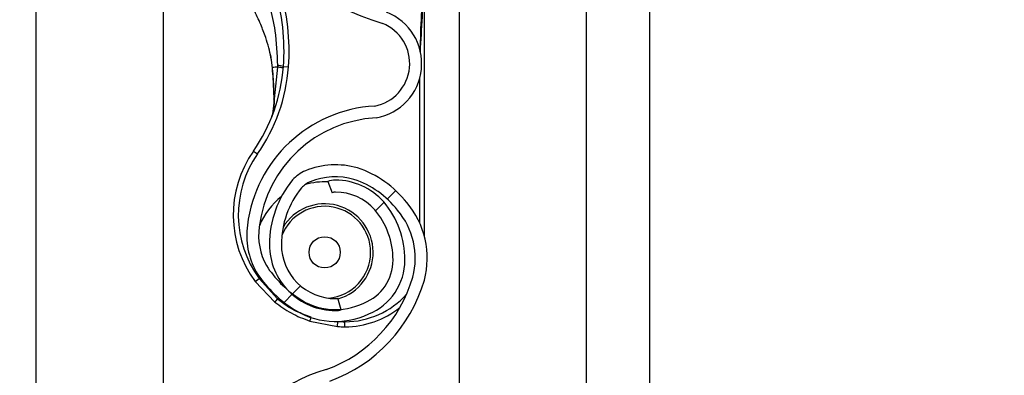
# Model space of a CAD drawing. Header units: inches. Extents: x 170 to 284, y 215 to 248.
# Tile 128 of 202: x 186.1024 to 186.3016, y 223.7687 to 223.8406. Entities that reach past the tile are written whole.
import ezdxf

# ---------------------------------------------------------------- set-up
doc = ezdxf.new("R2010")
doc.units = ezdxf.units.IN
doc.header["$LTSCALE"] = 0.25
doc.header["$MEASUREMENT"] = 0
doc.layers.add('ANNOTATIONS', color=1, linetype='Continuous')
doc.layers.add('RH BENCH MOUNT', color=7, linetype='Continuous')
doc.styles.add('ARIAL', font='arial.ttf', dxfattribs={"height": 0.09375})
doc.dimstyles.new('STANDARD$0', dxfattribs={"dimtxt": 0.09375, "dimasz": 0.09375, "dimexe": 0.03125, "dimexo": 0.046875, "dimgap": 0.09, "dimtad": 0, "dimtih": 1, "dimtoh": 1, "dimdec": 4, "dimzin": 0, "dimdsep": 46, "dimtxsty": 'ARIAL', "dimcen": 0.09, "dimadec": 0, "dimazin": 0, "dimtfac": 1, "dimtdec": 4, "dimtofl": 0, "dimtmove": 0, "dimatfit": 1, "dimfxl": 1, "dimtolj": 1, "dimtzin": 0, "dimarcsym": 0})
pattern_1 = [(45, (176.0930244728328, 218.320867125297), (-0.03026527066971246, 0.03026527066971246), [])]

# ---------------------------------------------------------------- blocks, each defined once
blk = doc.blocks.new('*D39')
at = {"layer": 'ANNOTATIONS', "color": 0, "lineweight": -2, "transparency": 16777216}
for p, q in [((186.1492924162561, 223.9759568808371), (187.589735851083, 223.9759568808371)), ((187.558485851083, 223.8822068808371), (187.558485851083, 222.1620311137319)), ((187.558485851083, 220.0069951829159), (187.558485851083, 221.7271709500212)), ((186.8279608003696, 219.9132451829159), (187.589735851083, 219.9132451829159))]:
    blk.add_line(p, q, dxfattribs=at)
at = {"layer": 'ANNOTATIONS', "color": 0, "transparency": 16777216}
for points in [[(187.542860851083, 223.8822068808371), (187.574110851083, 223.8822068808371), (187.558485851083, 223.9759568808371)], [(187.542860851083, 220.0069951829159), (187.574110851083, 220.0069951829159), (187.558485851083, 219.9132451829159)]]:
    blk.add_solid(points, dxfattribs=at)
at = {"layer": 'defpoints', "color": 0, "transparency": 16777216}
for p in [(186.1024174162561, 223.9759568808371), (186.7810858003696, 219.9132451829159), (187.558485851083, 219.9132451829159)]:
    blk.add_point(p, dxfattribs=at)
at = {"layer": 'ANNOTATIONS', "color": 0, "transparency": 16777216, "insert": (187.5584858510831, 221.9446010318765), "char_height": 0.09375, "attachment_point": 5, "style": 'ARIAL'}
blk.add_mtext('\\A1;OPENING\\PHEIGHT', dxfattribs=at)

msp = doc.modelspace()

# ---------------------------------------------------------------- hatches: boundary and pattern name
at = {"layer": 'RH BENCH MOUNT'}
h = msp.add_hatch(dxfattribs=at)
h.set_pattern_fill('ANSI31', color=256, scale=0.34241245, angle=2.8e-322, style=0)
h.set_pattern_definition(pattern_1)
edge = h.paths.add_edge_path(flags=0)
edge.add_arc((186.1662917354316, 223.8040129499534), 0.001712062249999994, 450.0000000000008, 472.2104203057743)
edge.add_line((186.1656445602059, 223.8055979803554), (186.1647320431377, 223.8078328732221))
edge.add_arc((186.1662917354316, 223.8040129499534), 0.004126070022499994, 450, 472.2104203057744, ccw=False)
edge.add_arc((186.1662917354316, 223.7951102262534), 0.01302879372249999, 401.47616737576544, 450, ccw=False)
edge.add_arc((186.1620458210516, 223.7919600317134), 0.01830194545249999, 359.99999999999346, 400.0613730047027, ccw=False)
edge.add_arc((186.1685858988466, 223.7919600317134), 0.01176186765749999, 292.1408576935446, 359.99999999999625, ccw=False)
edge.add_arc((186.1662917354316, 223.7952129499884), 0.01566536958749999, 235.2570680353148, 295.4307998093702, ccw=False)
edge.add_arc((186.1715306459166, 223.8033281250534), 0.02532140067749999, 212.8542481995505, 235.980933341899, ccw=False)
edge.add_arc((186.1633812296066, 223.7969592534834), 0.01504902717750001, 172.1557183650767, 209.3146496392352, ccw=False)
edge.add_arc((186.1758108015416, 223.7956238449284), 0.02754708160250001, 453.30850314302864, 532.9325737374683, ccw=False)
edge.add_arc((186.1725578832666, 223.8317141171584), 0.008748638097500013, 280.9586189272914, 427.9414322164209)
edge.add_arc((186.1924176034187, 223.8940674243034), 0.05672062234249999, 179.5706357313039, 253.00989973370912, ccw=False)
edge.add_arc((186.3507493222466, 223.8952658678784), 0.2150521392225, 163.4260275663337, 180.2060536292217, ccw=False)
edge.add_arc((186.1719757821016, 223.9474152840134), 0.02884824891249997, 465.1588434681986, 521.4137567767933, ccw=False)
edge.add_arc((186.1546497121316, 224.0019615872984), 0.0284373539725, 290.1205938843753, 343.7190675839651)
edge.add_arc((186.1674901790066, 223.9977841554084), 0.01494630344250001, 345.2914408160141, 400.5471921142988)
edge.add_arc((186.1640660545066, 223.9959693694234), 0.0187470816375, 397.9578745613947, 431.4396159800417)
edge.add_arc((186.1662917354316, 224.0007973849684), 0.0134739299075, 433.877557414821, 472.273645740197)
edge.add_arc((186.1637236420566, 224.0078168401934), 0.006011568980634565, 474.9825325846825, 495.7175736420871)
edge.add_arc((186.1735166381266, 224.0005576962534), 0.01816498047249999, 500.8992600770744, 539.9999999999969)
edge.add_arc((186.1662917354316, 224.0005576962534), 0.01094007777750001, 539.9999999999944, 630.0000000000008)
edge.add_arc((186.1662917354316, 223.9914837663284), 0.001866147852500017, 270, 285.6422464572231)
edge.add_line((186.1667949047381, 223.989686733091), (186.167445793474, 223.9873621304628))
edge.add_arc((186.1662917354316, 223.9914837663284), 0.004280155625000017, 269.9999999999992, 285.6422464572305, ccw=False)
edge.add_arc((186.1662917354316, 224.0005576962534), 0.01335408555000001, 179.9999999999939, 269.9999999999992, ccw=False)
edge.add_arc((186.1735166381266, 224.0005576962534), 0.020578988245, 500.6113583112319, 539.9999999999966, ccw=False)
edge.add_arc((186.1637236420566, 224.0078168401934), 0.008425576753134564, 474.57766718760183, 496.4997109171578, ccw=False)
edge.add_arc((186.1662917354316, 224.0007973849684), 0.01588793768, 433.690302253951, 472.4705806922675, ccw=False)
edge.add_arc((186.1640660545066, 223.9959693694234), 0.02116108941, 398.10453077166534, 431.5771717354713, ccw=False)
edge.add_arc((186.1674901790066, 223.9977841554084), 0.01736031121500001, 345.180248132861, 400.36585332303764, ccw=False)
edge.add_arc((186.1546497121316, 224.0019615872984), 0.030851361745, 289.91815728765, 343.7795375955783, ccw=False)
edge.add_arc((186.1719757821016, 223.9474152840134), 0.02643424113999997, 464.9417095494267, 521.3236131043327)
edge.add_arc((186.3507493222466, 223.8952658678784), 0.21263813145, 523.4376684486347, 540.2096895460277)
edge.add_arc((186.1924176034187, 223.8940674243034), 0.05430661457, 539.5566266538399, 613.1145348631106)
edge.add_arc((186.1725578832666, 223.8317141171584), 0.01116264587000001, 280.0610388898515, 428.5290871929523, ccw=False)
edge.add_arc((186.1758108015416, 223.7956238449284), 0.02513307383, 452.971400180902, 532.9706577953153)
edge.add_arc((186.1633812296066, 223.7969592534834), 0.01263501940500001, 532.0830472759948, 568.9826967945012)
edge.add_arc((186.1715306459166, 223.8033281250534), 0.022907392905, 213.0443063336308, 236.0197152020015)
edge.add_arc((186.1662917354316, 223.7952129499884), 0.01325136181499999, 235.1922404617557, 295.7352497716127)
edge.add_arc((186.1685858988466, 223.7919600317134), 0.009347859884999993, 291.7225241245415, 359.9999999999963)
edge.add_arc((186.1620458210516, 223.7919600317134), 0.01588793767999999, 359.9999999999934, 399.9521788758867)
edge.add_arc((186.1662917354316, 223.7951102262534), 0.01061478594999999, 401.6345013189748, 450.0000000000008)
h = msp.add_hatch(dxfattribs=at)
h.set_pattern_fill('ANSI31', color=256, scale=0.34241245, angle=2.8e-322, style=0)
h.set_pattern_definition(pattern_1)
edge = h.paths.add_edge_path(flags=0)
edge.add_arc((186.1662917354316, 223.5985654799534), 0.001712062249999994, 450.0000000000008, 472.2104203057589)
edge.add_line((186.1656445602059, 223.6001505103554), (186.1647320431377, 223.6023854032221))
edge.add_arc((186.1662917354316, 223.5985654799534), 0.004126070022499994, 450, 472.2104203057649, ccw=False)
edge.add_arc((186.1662917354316, 223.5896627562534), 0.01302879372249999, 401.47616737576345, 450, ccw=False)
edge.add_arc((186.1620458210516, 223.5865125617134), 0.01830194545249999, 359.9999999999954, 400.0613730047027, ccw=False)
edge.add_arc((186.1685858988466, 223.5865125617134), 0.01176186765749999, 292.14085769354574, 360, ccw=False)
edge.add_arc((186.1662917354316, 223.5897654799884), 0.01566536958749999, 235.25706803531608, 295.43079980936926, ccw=False)
edge.add_arc((186.1715306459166, 223.5978806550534), 0.02532140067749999, 212.8542481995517, 235.980933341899, ccw=False)
edge.add_arc((186.1633812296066, 223.5915117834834), 0.01504902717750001, 172.1557183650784, 209.3146496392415, ccw=False)
edge.add_arc((186.1758108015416, 223.5901763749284), 0.02754708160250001, 453.30850314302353, 532.9325737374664, ccw=False)
edge.add_arc((186.1725578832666, 223.6262666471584), 0.008748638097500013, 280.9586189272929, 427.9414322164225)
edge.add_arc((186.1924176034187, 223.6886199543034), 0.05672062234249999, 179.5706357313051, 253.00989973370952, ccw=False)
edge.add_arc((186.3507493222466, 223.6898183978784), 0.2150521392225, 163.4260275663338, 180.2060536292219, ccw=False)
edge.add_arc((186.1719757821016, 223.7419678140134), 0.02884824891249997, 465.1588434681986, 521.4137567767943, ccw=False)
edge.add_arc((186.1546497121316, 223.7965141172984), 0.0284373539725, 290.1205938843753, 343.7190675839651)
edge.add_arc((186.1674901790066, 223.7923366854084), 0.01494630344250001, 345.2914408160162, 400.5471921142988)
edge.add_arc((186.1640660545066, 223.7905218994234), 0.0187470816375, 397.9578745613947, 431.4396159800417)
edge.add_arc((186.1662917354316, 223.7953499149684), 0.0134739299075, 433.8775574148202, 472.2736457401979)
edge.add_arc((186.1637236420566, 223.8023693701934), 0.006011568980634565, 474.9825325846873, 495.7175736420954)
edge.add_arc((186.1735166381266, 223.7951102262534), 0.01816498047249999, 500.8992600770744, 539.9999999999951)
edge.add_arc((186.1662917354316, 223.7951102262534), 0.01094007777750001, 539.9999999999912, 630.0000000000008)
edge.add_arc((186.1662917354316, 223.7860362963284), 0.001866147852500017, 270, 285.6422464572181)
edge.add_line((186.1667949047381, 223.784239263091), (186.167445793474, 223.7819146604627))
edge.add_arc((186.1662917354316, 223.7860362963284), 0.004280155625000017, 269.9999999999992, 285.6422464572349, ccw=False)
edge.add_arc((186.1662917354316, 223.7951102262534), 0.01335408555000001, 179.9999999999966, 269.9999999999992, ccw=False)
edge.add_arc((186.1735166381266, 223.7951102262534), 0.020578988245, 500.6113583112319, 539.9999999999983, ccw=False)
edge.add_arc((186.1637236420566, 223.8023693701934), 0.008425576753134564, 474.5776671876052, 496.4997109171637, ccw=False)
edge.add_arc((186.1662917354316, 223.7953499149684), 0.01588793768, 433.69030225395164, 472.4705806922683, ccw=False)
edge.add_arc((186.1640660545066, 223.7905218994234), 0.02116108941, 398.1045307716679, 431.5771717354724, ccw=False)
edge.add_arc((186.1674901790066, 223.7923366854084), 0.01736031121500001, 345.18024813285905, 400.3658533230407, ccw=False)
edge.add_arc((186.1546497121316, 223.7965141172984), 0.030851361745, 289.9181572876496, 343.77953759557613, ccw=False)
edge.add_arc((186.1719757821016, 223.7419678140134), 0.02643424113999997, 464.941709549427, 521.3236131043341)
edge.add_arc((186.3507493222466, 223.6898183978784), 0.21263813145, 523.4376684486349, 540.2096895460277)
edge.add_arc((186.1924176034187, 223.6886199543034), 0.05430661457, 539.5566266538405, 613.1145348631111)
edge.add_arc((186.1725578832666, 223.6262666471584), 0.01116264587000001, 280.0610388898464, 428.5290871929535, ccw=False)
edge.add_arc((186.1758108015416, 223.5901763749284), 0.02513307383, 452.9714001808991, 532.9706577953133)
edge.add_arc((186.1633812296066, 223.5915117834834), 0.01263501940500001, 532.0830472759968, 568.9826967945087)
edge.add_arc((186.1715306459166, 223.5978806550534), 0.022907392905, 213.0443063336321, 236.0197152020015)
edge.add_arc((186.1662917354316, 223.5897654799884), 0.01325136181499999, 235.1922404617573, 295.7352497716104)
edge.add_arc((186.1685858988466, 223.5865125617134), 0.009347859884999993, 291.7225241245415, 360)
edge.add_arc((186.1620458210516, 223.5865125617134), 0.01588793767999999, 359.9999999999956, 399.9521788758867)
edge.add_arc((186.1662917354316, 223.5896627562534), 0.01061478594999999, 401.6345013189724, 450.0000000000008)

# ---------------------------------------------------------------- linework, layer by layer
for p, q in [((186.1913380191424, 224.1660078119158), (186.1913380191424, 219.9132451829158)), ((186.2170189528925, 224.1660078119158), (186.2170189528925, 219.9132451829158)), ((186.2298594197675, 219.9132451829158), (186.2298594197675, 224.1660078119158)), ((186.1057349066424, 219.9132451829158), (186.1057349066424, 224.0712491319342)), ((186.1314158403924, 223.8886963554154), (186.1314158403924, 223.6963224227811)), ((186.1843016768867, 223.7966672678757), (186.1843016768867, 223.8490894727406)), ((186.1531342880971, 223.8334401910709), (186.1534991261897, 223.8308611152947)), ((186.1557639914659, 223.8311041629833), (186.1567884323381, 223.8310284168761)), ((186.1535411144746, 223.8307088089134), (186.1535271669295, 223.830876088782)), ((186.1545422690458, 223.8310050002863), (186.1538921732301, 223.8245710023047)), ((186.1832744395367, 223.8285900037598), (186.1832744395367, 223.7995642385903)), ((186.1496836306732, 223.8140160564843), (186.1505256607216, 223.8134276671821)), ((186.1647320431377, 223.8078328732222), (186.1656445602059, 223.8055979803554)), ((186.1500475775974, 223.7876210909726), (186.1508730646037, 223.78823247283)), ((186.1500475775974, 223.7876210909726), (186.1540259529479, 223.783476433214)), ((186.1505319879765, 223.7891778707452), (186.1508730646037, 223.78823247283)), ((186.1545323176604, 223.7841403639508), (186.1508730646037, 223.78823247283)), ((186.1545323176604, 223.7841403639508), (186.1547560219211, 223.7843601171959)), ((186.167445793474, 223.7819146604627), (186.1667949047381, 223.784239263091)), ((186.1610933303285, 223.7796215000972), (186.1667319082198, 223.7785205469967)), ((186.1667319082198, 223.7785205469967), (186.1667990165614, 223.779545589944)), ((186.1682082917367, 223.7784722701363), (186.1682082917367, 223.7794995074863))]:
    msp.add_line(p, q, dxfattribs=at)
at = {"layer": 'RH BENCH MOUNT', "flags": 128}
msp.add_lwpolyline([(186.1538586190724, 223.8245023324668), (186.1538308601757, 223.8245098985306), (186.1538118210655, 223.8245182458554), (186.1538020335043, 223.8245271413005), (186.1538017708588, 223.8245363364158), (186.1538110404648, 223.8245455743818), (186.153829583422, 223.8245545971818), (186.1538568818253, 223.8245631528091), (186.1538921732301, 223.8245710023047)], dxfattribs=at)
at = {"layer": 'RH BENCH MOUNT'}
msp.add_circle((186.1640993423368, 223.7935384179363), 0.00315523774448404, dxfattribs=at)
for centre, radius, start, end in [((186.1924176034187, 223.8940674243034), 0.05672062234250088, 179.5706357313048, 253.009899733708), ((186.1127374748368, 223.8342854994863), 0.04417120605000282, 355.7713036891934, 16.94846748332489), ((186.1127374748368, 223.8342854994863), 0.04314396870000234, 355.7713036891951, 16.94846748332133), ((186.1725578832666, 223.8317141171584), 0.01116264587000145, 280.0610388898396, 68.52908719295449), ((186.1725578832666, 223.8317141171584), 0.008748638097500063, 280.9586189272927, 67.94143221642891), ((186.1216159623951, 223.8336290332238), 0.03424124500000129, 325.0551237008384, 355.7713036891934), ((186.1544851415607, 223.8278452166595), 0.00350088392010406, 68.57435782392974, 89.04261803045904), ((186.1216159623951, 223.8336290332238), 0.03526848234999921, 325.055123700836, 355.7713036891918), ((186.1535507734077, 223.8305310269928), 0.0001780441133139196, 93.10983558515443, 110.0707638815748), ((186.1535040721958, 223.8307281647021), 3.319259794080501e-05, 244.288931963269, 282.2874080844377), ((186.1758108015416, 223.7956238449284), 0.02754708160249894, 93.30850314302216, 172.9325737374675), ((186.1758108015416, 223.7956238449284), 0.02513307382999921, 92.97140018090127, 172.9706577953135), ((186.1682082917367, 223.8010714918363), 0.02259922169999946, 145.0551237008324, 216.5248216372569), ((186.1682082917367, 223.8010714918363), 0.02157198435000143, 145.055123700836, 216.5248216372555), ((186.1662917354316, 223.7953499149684), 0.01588793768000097, 73.69030225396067, 112.4705806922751), ((186.1637236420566, 223.8023693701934), 0.008425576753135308, 114.5776671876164, 136.4997109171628), ((186.1640660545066, 223.7905218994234), 0.0211610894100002, 38.10453077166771, 71.57717173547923), ((186.1735166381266, 223.7951102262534), 0.02057898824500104, 140.6113583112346, 179.9999999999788), ((186.1637236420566, 223.8023693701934), 0.006011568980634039, 114.9825325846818, 135.7175736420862), ((186.1640993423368, 223.7935384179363), 0.0142508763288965, 87.35889654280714, 105.8277214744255), ((186.1662917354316, 223.7953499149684), 0.01347392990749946, 73.87755741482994, 112.2736457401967), ((186.1662917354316, 223.8040129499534), 0.004126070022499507, 90, 112.2104203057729), ((186.1662917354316, 223.7951102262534), 0.01302879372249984, 41.47616737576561, 90), ((186.1640660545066, 223.7905218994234), 0.01874708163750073, 37.95787456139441, 71.43961598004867), ((186.1735166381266, 223.7951102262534), 0.01816498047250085, 140.899260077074, 179.9999999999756), ((186.1662917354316, 223.8040129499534), 0.001712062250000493, 90, 112.2104203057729), ((186.1662917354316, 223.7951102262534), 0.01061478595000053, 41.63450131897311, 90), ((186.1640993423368, 223.7935384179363), 0.01425087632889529, 127.8333931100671, 157.9527497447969), ((186.1640993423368, 223.7935384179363), 0.00981035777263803, 286.1585342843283, 149.0324419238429), ((186.1620458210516, 223.7919600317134), 0.01830194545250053, 359.9999999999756, 40.06137300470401), ((186.1674901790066, 223.7923366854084), 0.01736031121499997, 345.180248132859, 40.36585332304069), ((186.1640993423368, 223.7935384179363), 0.009303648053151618, 0, 158.4588254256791), ((186.1620458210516, 223.7919600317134), 0.01588793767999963, 359.9999999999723, 39.95217887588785), ((186.1674901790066, 223.7923366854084), 0.01494630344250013, 345.2914408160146, 40.54719211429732), ((186.1633812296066, 223.7969592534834), 0.01504902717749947, 172.1557183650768, 209.3146496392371), ((186.1633812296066, 223.7969592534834), 0.01263501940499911, 172.0830472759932, 208.9826967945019), ((186.1662917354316, 223.7951102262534), 0.01335408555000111, 179.9999999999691, 269.9999999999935), ((186.1662917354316, 223.7951102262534), 0.01094007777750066, 179.9999999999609, 269.9999999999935), ((186.1640993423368, 223.7935384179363), 0.009303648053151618, 274.6412233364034, 0), ((186.1685858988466, 223.7919600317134), 0.00934785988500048, 291.7225241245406, 359.9999999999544), ((186.1685858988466, 223.7919600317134), 0.01176186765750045, 292.1408576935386, 359.9999999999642), ((186.1715306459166, 223.8033281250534), 0.02532140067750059, 212.8542481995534, 235.980933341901), ((186.1715306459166, 223.8033281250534), 0.02290739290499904, 213.0443063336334, 236.019715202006), ((186.1546497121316, 223.7965141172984), 0.02843735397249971, 290.1205938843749, 343.7190675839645), ((186.1546497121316, 223.7965141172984), 0.03085136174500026, 289.9181572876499, 343.7795375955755), ((186.1612062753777, 223.778525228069), 0.008721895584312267, 139.9244128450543, 145.4117204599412), ((186.1662917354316, 223.7952129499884), 0.01325136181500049, 235.1922404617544, 295.7352497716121), ((186.1662917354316, 223.7860362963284), 0.0018661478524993, 269.9999999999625, 285.6422464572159), ((186.1682082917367, 223.7962777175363), 0.01677821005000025, 269.9999999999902, 317.9734601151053), ((186.1662917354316, 223.7952129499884), 0.01566536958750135, 235.2570680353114, 295.4307998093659), ((186.1662917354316, 223.7860362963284), 0.004280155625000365, 269.9999999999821, 285.6422464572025), ((186.1682082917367, 223.7962777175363), 0.01780544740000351, 269.9999999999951, 308.5921886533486), ((186.1534978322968, 223.7827949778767), 0.008231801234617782, 337.3243224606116, 342.6867957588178), ((186.1682082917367, 223.8010714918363), 0.0215719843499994, 266.2542590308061, 269.9999999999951), ((186.1682082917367, 223.8010714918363), 0.02259922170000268, 266.2542590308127, 269.9999999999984), ((186.1719757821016, 223.7419678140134), 0.02884824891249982, 105.1588434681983, 161.4137567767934)]:
    msp.add_arc(centre, radius, start, end, dxfattribs=at)
for points, knots in [([(186.1834573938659, 223.8340684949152), (186.1835940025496, 223.8364297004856), (186.1838003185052, 223.8399957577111), (186.1840449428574, 223.8442131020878), (186.1841782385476, 223.8464232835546), (186.1842457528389, 223.8476237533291), (186.1842726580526, 223.8482814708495), (186.1842856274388, 223.8486445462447), (186.1842922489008, 223.8488450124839), (186.1842958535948, 223.8489560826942), (186.1842980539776, 223.8490222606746), (186.1842994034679, 223.8490606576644), (186.1843003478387, 223.8490841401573), (186.1843008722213, 223.8490951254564), (186.1843012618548, 223.8491003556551), (186.1843014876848, 223.8491009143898), (186.1843016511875, 223.8490976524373), (186.1843016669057, 223.8490926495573), (186.1843016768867, 223.8490894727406)], [0, 0, 0, 0, 0.4681368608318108, 0.7070129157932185, 0.8371325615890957, 0.9079072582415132, 0.9470740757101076, 0.9687898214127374, 0.9808770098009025, 0.9876679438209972, 0.9915546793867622, 0.9947708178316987, 0.9959953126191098, 0.9972287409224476, 0.9978484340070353, 0.9984730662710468, 0.9990304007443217, 1, 1, 1, 1]), ([(186.1524503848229, 223.8449137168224), (186.1524503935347, 223.844913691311), (186.1526362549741, 223.8443694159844), (186.1533097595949, 223.8422105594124), (186.1542967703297, 223.8377027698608), (186.1544529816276, 223.833680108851), (186.1545436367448, 223.8313456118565)], [0, 0, 0, 0, 5.869764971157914e-06, 0.1252288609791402, 0.4923383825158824, 1, 1, 1, 1]), ([(186.1837573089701, 223.8441833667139), (186.1837139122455, 223.843308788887), (186.1835497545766, 223.8400005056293), (186.1834503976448, 223.8366895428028), (186.1833773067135, 223.8342538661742)], [0, 0, 0, 0, 0.2643600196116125, 1, 1, 1, 1]), ([(186.15352716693, 223.8308760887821), (186.153445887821, 223.8315706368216), (186.1532852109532, 223.8329436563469), (186.1528103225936, 223.834975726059), (186.1521256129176, 223.837219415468), (186.1511133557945, 223.8398232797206), (186.1502489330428, 223.8416590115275), (186.1497780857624, 223.8426589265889)], [0, 0, 0, 0, 0.1627420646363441, 0.3217171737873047, 0.4905672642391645, 0.7225142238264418, 0.9999999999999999, 0.9999999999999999, 0.9999999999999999, 0.9999999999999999]), ([(186.1545436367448, 223.8313456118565), (186.1545434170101, 223.8312320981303), (186.1545431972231, 223.8311185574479), (186.1545422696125, 223.8310050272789), (186.1545422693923, 223.8310050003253)], [0, 0, 0, 0, 0.9997625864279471, 1, 1, 1, 1]), ([(186.1534991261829, 223.8308611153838), (186.1534912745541, 223.830861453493), (186.1534753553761, 223.8308621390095), (186.1534745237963, 223.8308653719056), (186.1534900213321, 223.8308699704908), (186.1535148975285, 223.8308740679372), (186.1535271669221, 223.8308760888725)], [0, 0, 0, 0, 0.2466091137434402, 0.5000000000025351, 0.753390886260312, 0.9999999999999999, 0.9999999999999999, 0.9999999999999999, 0.9999999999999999]), ([(186.1535111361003, 223.8306957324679), (186.1535707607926, 223.8299745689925), (186.1537420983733, 223.8279022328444), (186.1538126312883, 223.8258441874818), (186.1538586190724, 223.8245023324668)], [0, 0, 0, 0, 0.3479954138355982, 1, 1, 1, 1]), ([(186.1545422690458, 223.8310050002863), (186.1544877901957, 223.8309988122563), (186.1542359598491, 223.8309702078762), (186.1538712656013, 223.8309255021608), (186.1536310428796, 223.8308910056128), (186.1535271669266, 223.8308760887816)], [0, 0, 0, 0, 0.1354579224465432, 0.6261588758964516, 1, 1, 1, 1]), ([(186.1538921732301, 223.8245710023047), (186.1538388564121, 223.8259009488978), (186.1537572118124, 223.8279375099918), (186.15359677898, 223.8299949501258), (186.1535411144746, 223.8307088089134)], [0, 0, 0, 0, 0.6530354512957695, 1, 1, 1, 1]), ([(186.1533931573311, 223.8208747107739), (186.1534648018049, 223.8211023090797), (186.1537287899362, 223.8219409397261), (186.1538611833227, 223.8232783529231), (186.1538856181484, 223.8242975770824), (186.1538921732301, 223.8245710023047)], [0, 0, 0, 0, 0.2141804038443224, 0.7891897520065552, 1, 1, 1, 1]), ([(186.1538586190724, 223.8245023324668), (186.1538639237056, 223.8242213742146), (186.15388027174, 223.8233555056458), (186.1537599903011, 223.8225420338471), (186.1536787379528, 223.8219925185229)], [0, 0, 0, 0, 0.3244814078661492, 0.9999999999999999, 0.9999999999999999, 0.9999999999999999, 0.9999999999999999]), ([(186.1540259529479, 223.783476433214), (186.1550988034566, 223.7826876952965), (186.1572801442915, 223.7810840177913), (186.1598084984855, 223.7801142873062), (186.1610933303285, 223.7796215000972)], [0, 0, 0, 0, 0.4918307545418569, 1, 1, 1, 1]), ([(186.1613773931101, 223.7804066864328), (186.1603688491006, 223.7807700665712), (186.1583225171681, 223.7815073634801), (186.1560774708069, 223.7828917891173), (186.1548767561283, 223.7838620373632), (186.1545323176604, 223.7841403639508)], [0, 0, 0, 0, 0.4093476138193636, 0.8305647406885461, 1, 1, 1, 1])]:
    msp.add_open_spline(points, degree=3, knots=knots, dxfattribs=at)
msp.add_open_spline([(186.1557351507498, 223.8307404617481), (186.1557207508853, 223.8307578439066), (186.1556919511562, 223.8307926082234), (186.1554431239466, 223.830859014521), (186.1550672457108, 223.8309311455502), (186.1547172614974, 223.8309803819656), (186.1545422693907, 223.8310050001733)], degree=3, dxfattribs=at)

# ---------------------------------------------------------------- dimensions: what is measured, and where the dimension line sits
at = {"layer": 'ANNOTATIONS'}
dim = msp.add_linear_dim(base=(187.558485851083, 219.9132451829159), p1=(186.102417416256, 223.975956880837), p2=(186.7810858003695, 219.9132451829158), angle=90, text='OPENING\\PHEIGHT', dimstyle='STANDARD$0', dxfattribs=at)
dim.commit()
dim.dimension.update_dxf_attribs({"geometry": '*D39', "text_midpoint": (187.5584858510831, 221.9446010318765)})

doc.saveas('drawing.dxf')
